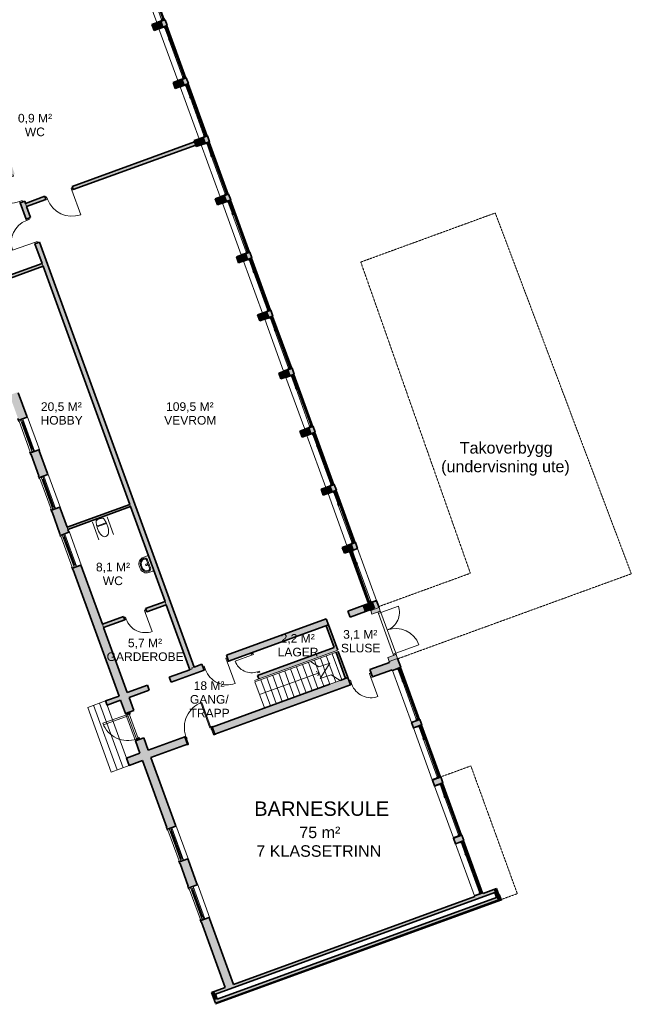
# Model space of a CAD drawing. Header units: millimetres. Extents: x -22273 to 76848, y -40640 to 35706.
# Tile 18 of 21: x 34066 to 55338, y -40640 to -6403. Entities that reach past the tile are written whole.
import ezdxf

# ---------------------------------------------------------------- set-up
doc = ezdxf.new("R2010")
doc.units = ezdxf.units.MM
doc.linetypes.add('Overhead', pattern=[3.96875, 2.38125, -1.5875])
for name, color, linetype, lineweight in [('A-DETL-GENF', 92, 'Continuous', 9), ('A-DOOR', 31, 'Continuous', 9), ('A-DOOR-FRAM', 31, 'Continuous', 9), ('A-FLOR', 192, 'Continuous', 9), ('A-FLOR-HRAL', 11, 'Continuous', 9), ('A-FLOR-OVHD', 1, 'Overhead', 9), ('A-GLAZ', 151, 'Continuous', 9), ('A-WALL', 113, 'Continuous', 9), ('A-WALL-PATT', 111, 'Continuous', 9), ('G-ANNO-TEXT', 231, 'Continuous', 9), ('I-WALL', 2, 'Continuous', 9), ('L-SITE-WALL', 31, 'Continuous', 9), ('P-SANR-FIXT', 6, 'Continuous', 9), ('S-COLS', 52, 'Continuous', 9), ('S-STRS', 31, 'Continuous', 9), ('S-STRS-ANNO', 31, 'Continuous', 9), ('S-STRS-MBND', 31, 'Continuous', 9)]:
    doc.layers.add(name, color=color, linetype=linetype, lineweight=lineweight)
doc.styles.add('Arial', font='arial.ttf', dxfattribs={"height": 400})
doc.styles.add('Arial_1', font='arial.ttf', dxfattribs={"height": 500})
doc.styles.add('Arial_3', font='arial.ttf', dxfattribs={"height": 300})

# ---------------------------------------------------------------- blocks, each defined once
blk = doc.blocks.new('Innerdør Slett _Diplomat_ - 10x21-538665-1_0 første etg_hele_anlegget_m_funksjoner_m_rom')
at = {"layer": 'A-DOOR', "color": 55}
for p, q in [((-442, 17), (-400, 17)), ((-442, -85), (-442, 17)), ((-400, -85), (-400, 17)), ((506, 17), (506, -85)), ((506, 17), (548, 17)), ((548, 17), (548, -85)), ((-400, -85), (-442, -85)), ((-400, -991), (-400, -85)), ((548, -85), (506, -85))]:
    blk.add_line(p, q, dxfattribs=at)
blk.add_arc((-400, -85), 906, 270, 0, dxfattribs=at)
blk = doc.blocks.new('Innerdør Slett _Diplomat_ - 8x21-505343-1_0 første etg_hele_anlegget_m_funksjoner_m_rom')
at = {"layer": 'A-DOOR', "color": 55}
for p, q in [((-300, 841), (-300, 135)), ((-342, 135), (-342, -17)), ((-300, 135), (-342, 135)), ((-300, 135), (-300, -17)), ((406, -17), (406, 135)), ((448, 135), (406, 135)), ((448, -17), (448, 135)), ((-342, -17), (-300, -17)), ((406, -17), (448, -17))]:
    blk.add_line(p, q, dxfattribs=at)
blk.add_arc((-300, 135), 706, 360, 90, dxfattribs=at)
blk = doc.blocks.new('Innerdør Slett _Diplomat_ - 8x21-538724-1_0 første etg_hele_anlegget_m_funksjoner_m_rom')
at = {"layer": 'A-DOOR', "color": 55}
for p, q in [((-300, 767), (-300, 61)), ((-342, 61), (-342, -17)), ((-300, 61), (-342, 61)), ((-300, 61), (-300, -17)), ((406, -17), (406, 61)), ((448, 61), (406, 61)), ((448, -17), (448, 61)), ((-342, -17), (-300, -17)), ((406, -17), (448, -17))]:
    blk.add_line(p, q, dxfattribs=at)
blk.add_arc((-300, 61), 706, 360, 90, dxfattribs=at)
blk = doc.blocks.new('Innerdør Slett _Diplomat_ - 9x21-532968-1_0 første etg_hele_anlegget_m_funksjoner_m_rom')
at = {"layer": 'A-DOOR', "color": 55}
for p, q in [((-350, 916), (-350, 110)), ((-392, 110), (-392, -17)), ((-350, 110), (-392, 110)), ((-350, 110), (-350, -17)), ((456, -17), (456, 110)), ((498, 110), (456, 110)), ((498, -17), (498, 110)), ((-392, -17), (-350, -17)), ((456, -17), (498, -17))]:
    blk.add_line(p, q, dxfattribs=at)
blk.add_arc((-350, 110), 806, 360, 90, dxfattribs=at)
blk = doc.blocks.new('Innerdør Slett _Diplomat_ - 9x21-538666-1_0 første etg_hele_anlegget_m_funksjoner_m_rom')
at = {"layer": 'A-DOOR', "color": 55}
for p, q in [((-350, 891), (-350, 85)), ((-392, 85), (-392, -17)), ((-350, 85), (-392, 85)), ((-350, 85), (-350, -17)), ((456, -17), (456, 85)), ((498, 85), (456, 85)), ((498, -17), (498, 85)), ((-392, -17), (-350, -17)), ((456, -17), (498, -17))]:
    blk.add_line(p, q, dxfattribs=at)
blk.add_arc((-350, 85), 806, 360, 90, dxfattribs=at)
blk = doc.blocks.new('Innerdør Slett _Diplomat_ - 10x21-V1-1_0 første etg_hele_anlegget_m_funksjoner_m_rom')
at = {"layer": 'A-DOOR', "color": 55}
for p, q in [((-400, 967), (-400, 61)), ((-442, 61), (-442, -17)), ((-400, 61), (-442, 61)), ((-400, 61), (-400, -17)), ((506, -17), (506, 61)), ((548, 61), (506, 61)), ((548, -17), (548, 61)), ((-442, -17), (-400, -17)), ((506, -17), (548, -17))]:
    blk.add_line(p, q, dxfattribs=at)
blk.add_arc((-400, 61), 906, 360, 90, dxfattribs=at)
blk = doc.blocks.new('Vindu GHx2 - 12x13 GH-390872-1_0 første etg_hele_anlegget_m_funksjoner_m_rom')
at = {"layer": 'A-GLAZ', "color": 55}
for p, q in [((-570, 177), (-668, 177)), ((-668, 177), (-668, 155)), ((-668, 155), (-595, 155)), ((-595, 155), (-595, -155)), ((-595, 95), (-595, 3)), ((595, 95), (-595, 95)), ((-595, 3), (595, 3)), ((-570, 155), (-570, 177)), ((570, 155), (-570, 155)), ((-556, 95), (-556, 35)), ((556, 35), (-556, 35)), ((-538, 3), (-538, 35)), ((-514, 35), (-514, 95)), ((-514, 65), (514, 65)), ((514, 35), (514, 95)), ((538, 35), (538, 3)), ((556, 95), (556, 35)), ((668, 177), (570, 177)), ((570, 177), (570, 155)), ((595, -155), (595, 155)), ((595, 155), (668, 155)), ((595, 3), (595, 95)), ((668, 155), (668, 177)), ((-595, -155), (-638, -155)), ((-638, -155), (-638, -170)), ((-638, -170), (638, -170)), ((638, -155), (595, -155)), ((638, -170), (638, -155))]:
    blk.add_line(p, q, dxfattribs=at)
blk = doc.blocks.new('Ytterdør eigen 1 glatt med glas - 10x21-396679-1_0 første etg_hele_anlegget_m_funksjoner_m_rom')
at = {"layer": 'A-DOOR-FRAM'}
h = blk.add_hatch(color=9, dxfattribs=at)
h.paths.add_polyline_path([(495, -95), (495, -3), (437, -3), (437, -35), (455, -35), (455, -95)])
h.paths.add_polyline_path([(-455, -95), (-455, -35), (-437, -35), (-437, -3), (-495, -3), (-495, -95), (-470, -95)])
at = {"layer": 'A-DOOR', "color": 55}
for p, q in [((-455, -95), (-455, -35)), ((-455, -35), (455, -35)), ((455, -95), (-455, -95)), ((-455, -95), (-455, -1005)), ((-395, -95), (-395, -1003)), ((455, -35), (455, -95))]:
    blk.add_line(p, q, dxfattribs=at)
blk.add_arc((-455, -95), 910, 270, 0, dxfattribs=at)
at = {"layer": 'A-DOOR-FRAM', "color": 8, "lineweight": 35}
for p, q in [((-495, -95), (-495, -3)), ((-495, -3), (-437, -3)), ((-455, -95), (-495, -95)), ((-455, -35), (-455, -95)), ((-437, -35), (-455, -35)), ((-437, -3), (-437, -35)), ((437, -35), (437, -3)), ((437, -3), (495, -3)), ((455, -35), (437, -35)), ((455, -95), (455, -35)), ((495, -95), (455, -95)), ((495, -3), (495, -95))]:
    blk.add_line(p, q, dxfattribs=at)
blk = doc.blocks.new('Vindu 2 felt med åpning side - 193x212-431385-1_0 første etg_hele_anlegget_m_funksjoner_m_rom')
at = {"layer": 'A-GLAZ'}
h = blk.add_hatch(color=9, dxfattribs=at)
h.paths.add_polyline_path([(925, -175), (925, 23), (918, 23), (918, -175)])
h.paths.add_polyline_path([(-1002, -175), (-1002, 23), (-1009, 23), (-1009, -175)])
h = blk.add_hatch(color=9, dxfattribs=at)
h.paths.add_polyline_path([(923, 23), (923, 115), (873, 115), (873, 23), (918, 23)])
h.paths.add_polyline_path([(-507, 23), (-507, 115), (-557, 115), (-557, 23)])
h.paths.add_polyline_path([(-957, 23), (-957, 115), (-1007, 115), (-1007, 23), (-1002, 23)])
h = blk.add_hatch(color=9, dxfattribs=at)
h.paths.add_polyline_path([(-557, 55), (-557, 95), (-607, 95), (-607, 55)])
h.paths.add_polyline_path([(-917, 55), (-917, 95), (-957, 95), (-957, 55), (-926, 55)])
for points in [[(-607, 65), (-607, 85), (-917, 85), (-917, 65), (-618, 65)], [(873, 75), (873, 95), (-507, 95), (-507, 75)]]:
    blk.add_hatch(color=9, dxfattribs=at).paths.add_polyline_path(points)
at = {"layer": 'A-GLAZ', "color": 8, "lineweight": 35}
for p, q in [((-1002, 23), (-1009, 23)), ((-957, 115), (-1007, 115)), ((-1007, 115), (-1007, 23)), ((-1007, 23), (-957, 23)), ((-1002, -175), (-1002, 23)), ((-957, 23), (-957, 115)), ((-917, 95), (-957, 95)), ((-957, 95), (-957, 55)), ((-957, 55), (-917, 55)), ((-917, 55), (-917, 95)), ((-607, 85), (-917, 85)), ((-917, 85), (-917, 65)), ((-917, 65), (-607, 65)), ((-557, 95), (-607, 95)), ((-607, 95), (-607, 55)), ((-607, 65), (-607, 85)), ((-607, 55), (-557, 55)), ((-507, 115), (-557, 115)), ((-557, 115), (-557, 23)), ((-557, 55), (-557, 95)), ((-557, 23), (-507, 23)), ((-507, 23), (-507, 115)), ((873, 95), (-507, 95)), ((-507, 95), (-507, 75)), ((-507, 75), (873, 75)), ((923, 115), (873, 115)), ((873, 115), (873, 23)), ((873, 75), (873, 95)), ((873, 23), (923, 23)), ((925, 23), (918, 23)), ((918, 23), (918, -175)), ((923, 23), (923, 115)), ((-1009, -175), (-1002, -175)), ((918, -175), (925, -175))]:
    blk.add_line(p, q, dxfattribs=at)
at = {"layer": 'A-GLAZ', "color": 55}
for p, q in [((-957, 115), (-557, 115)), ((-557, 23), (-957, 23)), ((-917, 95), (-607, 95)), ((-607, 55), (-917, 55)), ((-507, 115), (873, 115)), ((873, 23), (-507, 23)), ((918, -175), (-1002, -175))]:
    blk.add_line(p, q, dxfattribs=at)
blk = doc.blocks.new('Vindu 2 felt med åpning side - 193x212-1665148-1_0 første etg_hele_anlegget_m_funksjoner_m_rom')
at = {"layer": 'A-GLAZ'}
h = blk.add_hatch(color=9, dxfattribs=at)
h.paths.add_polyline_path([(923, -23), (925, 175), (918, 175), (918, -23)])
h.paths.add_polyline_path([(-1002, -23), (-1002, 175), (-1009, 175), (-1007, -23)])
h = blk.add_hatch(color=9, dxfattribs=at)
h.paths.add_polyline_path([(923, -115), (923, -23), (873, -23), (873, -115), (875, -115)])
h.paths.add_polyline_path([(-507, -115), (-507, -23), (-557, -23), (-557, -115), (-541, -115)])
h.paths.add_polyline_path([(-957, -115), (-957, -23), (-1007, -24), (-1007, -115), (-979, -115)])
h = blk.add_hatch(color=9, dxfattribs=at)
h.paths.add_polyline_path([(-557, -95), (-557, -55), (-607, -55), (-607, -95), (-572, -95)])
h.paths.add_polyline_path([(-917, -95), (-917, -55), (-957, -55), (-957, -95), (-920, -95)])
for points in [[(-607, -85), (-607, -65), (-917, -65), (-916, -85), (-618, -85)], [(873, -95), (873, -75), (-507, -75), (-507, -95), (826, -95)]]:
    blk.add_hatch(color=9, dxfattribs=at).paths.add_polyline_path(points)
at = {"layer": 'A-GLAZ', "color": 8, "lineweight": 35}
for p, q in [((-1009, 175), (-1002, 175)), ((-1002, 175), (-1002, -23)), ((918, 175), (925, 175)), ((918, -23), (918, 175)), ((-1002, -23), (-1007, -23)), ((-1007, -23), (-957, -23)), ((-957, -115), (-1007, -115)), ((-957, -23), (-957, -115)), ((-957, -55), (-917, -55)), ((-957, -95), (-957, -55)), ((-917, -95), (-957, -95)), ((-917, -55), (-917, -95)), ((-917, -65), (-607, -65)), ((-917, -85), (-917, -65)), ((-607, -85), (-917, -85)), ((-607, -55), (-557, -55)), ((-607, -95), (-607, -55)), ((-607, -65), (-607, -85)), ((-557, -95), (-607, -95)), ((-557, -23), (-507, -23)), ((-557, -115), (-557, -23)), ((-557, -55), (-557, -95)), ((-507, -115), (-557, -115)), ((-507, -23), (-507, -115)), ((-507, -75), (873, -75)), ((-507, -95), (-507, -75)), ((873, -95), (-507, -95)), ((873, -23), (923, -23)), ((873, -115), (873, -23)), ((873, -75), (873, -95)), ((923, -115), (873, -115)), ((923, -23), (918, -23))]:
    blk.add_line(p, q, dxfattribs=at)
at = {"layer": 'A-GLAZ', "color": 55}
for p, q in [((918, 175), (-1002, 175)), ((-557, -23), (-957, -23)), ((-957, -115), (-557, -115)), ((-607, -55), (-917, -55)), ((-917, -95), (-607, -95)), ((873, -23), (-507, -23)), ((-507, -115), (873, -115))]:
    blk.add_line(p, q, dxfattribs=at)
blk = doc.blocks.new('Vindu 2 felt med åpning side - 193x212-V2-1_0 første etg_hele_anlegget_m_funksjoner_m_rom')
at = {"layer": 'A-GLAZ'}
h = blk.add_hatch(color=9, dxfattribs=at)
h.paths.add_polyline_path([(923, -175), (925, 23), (918, 23), (918, -175)])
h.paths.add_polyline_path([(-1002, -175), (-1002, 23), (-1009, 23), (-1007, -175)])
h = blk.add_hatch(color=9, dxfattribs=at)
h.paths.add_polyline_path([(923, 23), (923, 115), (873, 115), (873, 23), (918, 23)])
h.paths.add_polyline_path([(-507, 23), (-507, 115), (-557, 115), (-557, 23)])
h.paths.add_polyline_path([(-957, 23), (-957, 115), (-1007, 115), (-1007, 23), (-1002, 23)])
h = blk.add_hatch(color=9, dxfattribs=at)
h.paths.add_polyline_path([(-557, 55), (-557, 95), (-607, 95), (-607, 55)])
h.paths.add_polyline_path([(-917, 55), (-917, 95), (-957, 95), (-957, 55), (-926, 55)])
for points in [[(-607, 65), (-607, 85), (-917, 85), (-917, 65), (-618, 65)], [(873, 75), (873, 95), (-507, 95), (-507, 75), (-12, 75)]]:
    blk.add_hatch(color=9, dxfattribs=at).paths.add_polyline_path(points)
at = {"layer": 'A-GLAZ', "color": 8, "lineweight": 35}
for p, q in [((-1002, 23), (-1009, 23)), ((-957, 115), (-1007, 115)), ((-1007, 115), (-1007, 23)), ((-1007, 23), (-957, 23)), ((-1002, -175), (-1002, 23)), ((-957, 23), (-957, 115)), ((-917, 95), (-957, 95)), ((-957, 95), (-957, 55)), ((-957, 55), (-917, 55)), ((-917, 55), (-917, 95)), ((-607, 85), (-917, 85)), ((-917, 85), (-917, 65)), ((-917, 65), (-607, 65)), ((-557, 95), (-607, 95)), ((-607, 95), (-607, 55)), ((-607, 65), (-607, 85)), ((-607, 55), (-557, 55)), ((-507, 115), (-557, 115)), ((-557, 115), (-557, 23)), ((-557, 55), (-557, 95)), ((-557, 23), (-507, 23)), ((-507, 23), (-507, 115)), ((873, 95), (-507, 95)), ((-507, 95), (-507, 75)), ((-507, 75), (873, 75)), ((923, 115), (873, 115)), ((873, 115), (873, 23)), ((873, 75), (873, 95)), ((873, 23), (923, 23)), ((925, 23), (918, 23)), ((918, 23), (918, -175)), ((923, 23), (923, 115)), ((-1007, -175), (-1002, -175)), ((918, -175), (923, -175))]:
    blk.add_line(p, q, dxfattribs=at)
at = {"layer": 'A-GLAZ', "color": 55}
for p, q in [((-957, 115), (-557, 115)), ((-557, 23), (-957, 23)), ((-917, 95), (-607, 95)), ((-607, 55), (-917, 55)), ((-507, 115), (873, 115)), ((873, 23), (-507, 23)), ((918, -175), (-1002, -175))]:
    blk.add_line(p, q, dxfattribs=at)
blk = doc.blocks.new('M_Concrete-Rectangular-Column - 220x330-535287-1_0 første etg_hele_anlegget_m_funksjoner_m_rom')
at = {"layer": 'S-COLS'}
blk.add_hatch(color=9, dxfattribs=at).paths.add_polyline_path([(110, -165), (110, 165), (-110, 165), (-110, -165)])
at = {"layer": 'S-COLS', "color": 8, "lineweight": 35}
for p, q in [((110, 165), (-110, 165)), ((-110, 165), (-110, -165)), ((110, -165), (110, 165)), ((-110, -165), (110, -165))]:
    blk.add_line(p, q, dxfattribs=at)
blk = doc.blocks.new('Innerdør Slett _Diplomat_ - 7x20-541659-1_0 første etg_hele_anlegget_m_funksjoner_m_rom')
at = {"layer": 'A-DOOR', "color": 55}
for p, q in [((-292, 17), (-250, 17)), ((-292, -50), (-292, 17)), ((-250, -50), (-250, 17)), ((356, 17), (356, -50)), ((356, 17), (398, 17)), ((398, 17), (398, -50)), ((-250, -50), (-292, -50)), ((-250, -656), (-250, -50)), ((398, -50), (356, -50))]:
    blk.add_line(p, q, dxfattribs=at)
blk.add_arc((-250, -50), 606, 270, 0, dxfattribs=at)
blk = doc.blocks.new('Bad _ WC - HWC - Bad _ WC - HWC-570829-1_0 første etg_hele_anlegget_m_funksjoner_m_rom')
at = {"layer": 'A-DETL-GENF', "color": 55}
for centre, radius, start, end in [((757, -354), 937, 171.9311, 180), ((-162, -279), 15, 93.0899, 175.3557), ((-68, -207), 104, 171.5174, 186.2569), ((-160, -217), 12.1, 186.2569, 263.69), ((-160, -217), 12.1, 186.2569, 205.9964), ((515, -294), 694, 160.5117, 171.5174), ((-2, -3234), 2974, 86.9101, 93.0899), ((-2, 1206), 1444, 263.69, 276.31), ((-111, -73), 29.7, 103.4933, 160.5117), ((-2, -526), 496, 76.5067, 103.4933), ((106, -73), 29.7, 19.4883, 76.5067), ((-520, -294), 694, 8.4826, 19.4883), ((155, -217), 12.1, 276.31, 353.7431), ((157, -279), 15, 4.6443, 86.9101), ((155, -217), 12.1, 334.0036, 353.7431), ((-762, -354), 937, 0, 8.0689), ((64, -207), 104, 353.7431, 8.4826), ((398, -354), 578, 180, 205.6771), ((-2, -546), 134, 205.6771, 334.3229), ((-403, -354), 578, 334.3229, 0)]:
    blk.add_arc(centre, radius, start, end, dxfattribs=at)
at = {"layer": 'P-SANR-FIXT', "color": 55}
for p, q in [((-270, -50), (-270, -710)), ((270, -50), (270, -710))]:
    blk.add_line(p, q, dxfattribs=at)
blk = doc.blocks.new('Sanitær Servant Løs - 56x42-571758-1_0 første etg_hele_anlegget_m_funksjoner_m_rom')
at = {"layer": 'P-SANR-FIXT', "color": 55}
for p, q in [((165, 505), (65, 505)), ((65, 465), (165, 465)), ((165, 465), (65, 465)), ((165, 429), (65, 429)), ((-165, 275), (-165, 125)), ((-125, 250), (-125, 275)), ((-125, 250), (-125, 275)), ((-88, 250), (-88, 275)), ((265, 196), (-35, 196)), ((265, 160), (-35, 160)), ((265, 160), (-35, 160)), ((319, 275), (319, 250)), ((355, 275), (355, 250)), ((355, 275), (355, 250)), ((395, 125), (395, 275))]:
    blk.add_line(p, q, dxfattribs=at)
blk.add_circle((115, 260), 30, dxfattribs=at)
for centre, radius, start, end in [((65, 275), 230, 90, 180), ((65, 275), 190, 90, 180), ((65, 275), 190, 90, 180), ((65, 275), 154, 90, 180), ((165, 275), 230, 360, 90), ((165, 275), 190, 0, 90), ((165, 275), 190, 360, 90), ((165, 275), 154, 360, 90), ((-125, 125), 40, 180, 270), ((-35, 250), 90, 180, 270), ((-35, 250), 90, 180, 270), ((-35, 250), 53.8, 180, 270), ((265, 250), 90, 270, 0), ((265, 250), 53.8, 270, 0), ((265, 250), 90, 270, 0), ((355, 125), 40, 270, 360)]:
    blk.add_arc(centre, radius, start, end, dxfattribs=at)
blk = doc.blocks.new('Railing - Railing-584674-1_0 første etg_hele_anlegget_m_funksjoner_m_rom')
at = {"layer": 'A-FLOR-HRAL', "color": 55}
for p, q in [((42232, -29382), (45126, -28329)), ((42249, -29429), (45143, -28376))]:
    blk.add_line(p, q, dxfattribs=at)
blk = doc.blocks.new('Door-Dbl-Glass-1-Side-TopWindow - IN 16x21M-1680729-1_0 første etg_hele_anlegget_m_funksjoner_m_rom')
at = {"layer": 'A-DOOR', "color": 7}
for p, q in [((-758, 155), (-758, 803)), ((748, 155), (748, 1013)), ((-758, 155), (748, 155)), ((-758, 63), (-758, 155)), ((748, 63), (-758, 63)), ((748, 155), (748, 63))]:
    blk.add_line(p, q, dxfattribs=at)
for centre, radius, start, end in [((-758, 155), 648, 360, 90), ((748, 155), 858, 90, 180)]:
    blk.add_arc(centre, radius, start, end, dxfattribs=at)
at = {"layer": 'A-DOOR-FRAM', "color": 7}
for p, q in [((-800, 155), (-758, 155)), ((-800, 63), (-800, 155)), ((-758, 63), (-800, 63)), ((-758, 155), (-758, 63)), ((748, 155), (748, 63)), ((748, 155), (790, 155)), ((748, 63), (790, 63)), ((790, 155), (790, 63))]:
    blk.add_line(p, q, dxfattribs=at)
blk = doc.blocks.new('M_Door_ID_Sgl_3 - 1010 x 2110mm-1819222-1_0 første etg_hele_anlegget_m_funksjoner_m_rom')
at = {"layer": 'A-DOOR'}
h = blk.add_hatch(color=7, dxfattribs=at)
h.paths.add_polyline_path([(-540, 135), (-470, 135), (-474, 141), (-500, 155), (-540, 155), (-540, 148)])
h.paths.add_polyline_path([(470, 135), (540, 135), (540, 155), (500, 155), (474, 141)])
h = blk.add_hatch(color=7, dxfattribs=at)
h.paths.add_polyline_path([(-540, -155), (-500, -155), (-474, -141), (-470, -135), (-540, -135), (-540, -140)])
h.paths.add_polyline_path([(500, -155), (540, -155), (540, -135), (470, -135), (474, -141), (491, -150)])
at = {"layer": 'A-DOOR-FRAM'}
h = blk.add_hatch(color=7, dxfattribs=at)
h.paths.add_polyline_path([(-497, -135), (-465, -135), (-465, 135), (-497, 135), (-497, -113)])
h.paths.add_polyline_path([(465, -135), (497, -135), (497, 135), (465, 135), (465, -123)])
h = blk.add_hatch(color=7, dxfattribs=at)
h.paths.add_polyline_path([(-465, 63), (-446, 63), (-446, 95), (-465, 95), (-465, 70)])
h.paths.add_polyline_path([(446, 63), (465, 63), (465, 95), (446, 95), (446, 83)])
at = {"layer": 'A-DOOR', "color": 7}
for p, q in [((425, 1061), (425, 135)), ((463, 1061), (425, 1061)), ((425, 1061), (463, 1061)), ((425, 135), (425, 1061)), ((463, 135), (463, 1061)), ((463, 1061), (463, 135)), ((-500, 155), (-540, 155)), ((-540, 155), (-540, 135)), ((-505, 135), (-470, 135)), ((-474, 141), (-500, 155)), ((425, 135), (463, 135)), ((463, 135), (425, 135)), ((470, 135), (505, 135)), ((500, 155), (474, 141)), ((540, 155), (500, 155)), ((540, 135), (540, 155)), ((-540, -135), (-540, -155)), ((-540, -155), (-500, -155)), ((-470, -135), (-505, -135)), ((-500, -155), (-474, -141)), ((505, -135), (470, -135)), ((474, -141), (500, -155)), ((500, -155), (540, -155)), ((540, -155), (540, -135))]:
    blk.add_line(p, q, dxfattribs=at)
for centre, radius, start, end in [((463, 135), 926, 90, 180), ((-478, 134), 8.06, 7.125, 60.2551), ((-478, 134), 8.06, 7.125, 60.2551), ((478, 134), 8.06, 119.7449, 172.875), ((478, 134), 8.06, 119.7449, 172.875), ((-478, -134), 8.06, 299.7449, 352.875), ((-478, -134), 8.06, 299.7449, 352.875), ((478, -134), 8.06, 187.125, 240.2551), ((478, -134), 8.06, 187.125, 240.2551)]:
    blk.add_arc(centre, radius, start, end, dxfattribs=at)
at = {"layer": 'A-DOOR-FRAM', "color": 7}
for p, q in [((-465, 135), (-497, 135)), ((-497, 135), (-497, -135)), ((-465, -135), (-465, 135)), ((-446, 95), (-465, 95)), ((-465, 95), (-465, 63)), ((-465, 63), (-446, 63)), ((-446, 63), (-446, 95)), ((465, 95), (446, 95)), ((446, 95), (446, 63)), ((446, 63), (465, 63)), ((465, 135), (465, -135)), ((497, 135), (465, 135)), ((465, 63), (465, 95)), ((497, -135), (497, 135)), ((-497, -135), (-465, -135)), ((465, -135), (497, -135))]:
    blk.add_line(p, q, dxfattribs=at)

msp = doc.modelspace()

# ---------------------------------------------------------------- hatches: boundary and pattern name
at = {"layer": 'A-WALL-PATT'}
h = msp.add_hatch(color=9, dxfattribs=at)
h.paths.add_polyline_path([(48492, -33045), (48783, -32939), (48709, -32736), (48418, -32842)])
h.paths.add_polyline_path([(47757, -31024), (48048, -30918), (47983, -30739), (47691, -30845)])
h.paths.add_polyline_path([(47030, -29028), (47321, -28922), (47209, -28614), (46918, -28720), (47022, -29006)])
h.paths.add_polyline_path([(46273, -26949), (46565, -26843), (46478, -26606), (46328, -26661), (46403, -26866), (46262, -26917)])
h.paths.add_polyline_path([(45667, -24844), (45817, -24789), (45743, -24586), (45593, -24641), (45647, -24789)])
h.paths.add_polyline_path([(44931, -22823), (45082, -22768), (45008, -22565), (44857, -22620), (44911, -22768)])
h.paths.add_polyline_path([(44196, -20803), (44346, -20748), (44272, -20545), (44122, -20600), (44176, -20748)])
h.paths.add_polyline_path([(43461, -18782), (43611, -18728), (43537, -18525), (43387, -18580), (43425, -18684)])
h.paths.add_polyline_path([(42725, -16762), (42876, -16707), (42802, -16504), (42651, -16559), (42689, -16664)])
h.paths.add_polyline_path([(41990, -14742), (42140, -14687), (42066, -14484), (41916, -14539), (41954, -14644)])
h.paths.add_polyline_path([(41255, -12721), (41405, -12667), (41331, -12464), (41181, -12518), (41235, -12667)])
h.paths.add_polyline_path([(40519, -10701), (40670, -10646), (40596, -10443), (40445, -10498), (40519, -10701)])
h.paths.add_polyline_path([(39784, -8681), (39934, -8626), (39860, -8423), (39710, -8478), (39748, -8583)])
h.paths.add_polyline_path([(39048, -6660), (39199, -6606), (39125, -6403), (38975, -6457), (39013, -6562)])
h.paths.add_polyline_path([(38313, -4640), (38463, -4585), (38390, -4382), (38239, -4437), (38277, -4542)])
h.paths.add_polyline_path([(37578, -2620), (37728, -2565), (37654, -2362), (37504, -2417), (37558, -2565)])
h.paths.add_polyline_path([(36842, -599), (36993, -545), (36919, -342), (36769, -396), (36807, -501)])
h.paths.add_polyline_path([(36107, 1421), (36257, 1476), (36184, 1679), (36033, 1624), (36071, 1519)])
h.paths.add_polyline_path([(35372, 3441), (35522, 3496), (35454, 3684), (35303, 3630), (35369, 3449)])
h = msp.add_hatch(color=9, dxfattribs=at)
h.paths.add_polyline_path([(39989, -29009), (40069, -28980), (40055, -28942), (40135, -28913), (34757, -14136), (34597, -14195), (39964, -28942)])
h.paths.add_polyline_path([(34286, -13339), (34445, -13281), (34240, -12717), (34080, -12776), (34127, -12903)])
h.paths.add_polyline_path([(33735, -11826), (33895, -11768), (29115, 1363), (28955, 1305), (33517, -11228), (33520, -11228), (33551, -11313), (33548, -11314), (33714, -11768)])
h = msp.add_hatch(color=9, dxfattribs=at)
h.paths.add_polyline_path([(41210, -40055), (41502, -39949), (40655, -37623), (40364, -37729), (41172, -39949)])
h.paths.add_polyline_path([(39950, -36592), (40241, -36486), (39911, -35579), (39620, -35685), (39937, -36555)])
h.paths.add_polyline_path([(39206, -34548), (39498, -34442), (38381, -31374), (38090, -31480), (39187, -34497)])
h.paths.add_polyline_path([(37744, -30531), (38035, -30425), (36194, -25365), (35902, -25471), (37574, -30064)])
h.paths.add_polyline_path([(35488, -24334), (35780, -24228), (35462, -23354), (35170, -23460), (35470, -24282)])
h.paths.add_polyline_path([(34757, -22323), (35048, -22217), (34737, -21362), (34445, -21468), (34738, -22271)])
h.paths.add_polyline_path([(34031, -20331), (34323, -20225), (34005, -19351), (33713, -19457), (34013, -20279)])
h.paths.add_polyline_path([(33300, -18320), (33591, -18214), (33266, -17321), (32975, -17427), (33281, -18268)])
h.paths.add_polyline_path([(32561, -16290), (32852, -16184), (32445, -15066), (32154, -15172), (32542, -16238)])
h.paths.add_polyline_path([(31808, -14223), (32100, -14117), (27050, -242), (26758, -348), (31368, -13014)])
h = msp.add_hatch(color=9, dxfattribs=at)
h.paths.add_polyline_path([(34308, -12903), (34980, -12659), (34938, -12544), (34266, -12789)])
h.paths.add_polyline_path([(35929, -12313), (40190, -10762), (40149, -10648), (35887, -12199)])
for points in [[(32700, -15766), (34880, -14972), (34846, -14878), (32666, -15672)], [(35744, -24128), (37924, -23335), (37896, -23260), (35716, -24053)], [(42381, -29328), (45051, -28356), (45008, -28238), (42338, -29210)], [(37104, -30235), (37574, -30064), (37522, -29921), (37052, -30092)], [(37869, -32337), (38339, -32166), (38247, -31913), (37777, -32084)], [(50688, -37026), (50789, -36989), (50654, -36618), (50553, -36655), (50675, -36989)], [(49626, -37107), (50590, -36756), (50553, -36655), (49589, -37005)], [(49705, -37384), (50688, -37026), (50651, -36924), (49668, -37282), (49696, -37358)], [(40876, -40597), (49705, -37384), (49668, -37282), (40839, -40496)], [(40879, -40291), (49626, -37107), (49589, -37005), (40842, -40189)], [(40839, -40496), (40940, -40459), (40842, -40189), (40741, -40226), (40764, -40291)]]:
    msp.add_hatch(color=9, dxfattribs=at).paths.add_polyline_path(points)
h = msp.add_hatch(color=9, dxfattribs=at)
h.paths.add_polyline_path([(36985, -27539), (37723, -27271), (37681, -27156), (36943, -27425), (36950, -27444)])
h.paths.add_polyline_path([(38484, -26994), (39165, -26746), (39123, -26631), (38442, -26879)])
h = msp.add_hatch(color=9, dxfattribs=at)
h.paths.add_polyline_path([(40130, -29149), (40478, -29022), (40403, -28815), (40055, -28942), (40069, -28980)])
h.paths.add_polyline_path([(41333, -28711), (44805, -27447), (44730, -27240), (41258, -28504)])
h.paths.add_polyline_path([(45557, -27174), (46093, -26979), (46017, -26772), (45482, -26967)])
h = msp.add_hatch(color=7, dxfattribs=at)
h.paths.add_polyline_path([(46918, -28720), (47209, -28614), (47160, -28479), (46869, -28585)])
h.paths.add_polyline_path([(46318, -27072), (46609, -26966), (46565, -26843), (46273, -26949), (46284, -26979)])
h = msp.add_hatch(color=9, dxfattribs=at)
h.paths.add_polyline_path([(45398, -29310), (45473, -29282), (45143, -28376), (45068, -28403), (45388, -29282)])
h.paths.add_polyline_path([(45051, -28356), (45126, -28329), (44805, -27447), (44730, -27475), (45041, -28329)])
h = msp.add_hatch(color=9, dxfattribs=at)
h.paths.add_polyline_path([(38631, -32060), (39901, -31598), (39808, -31344), (38538, -31806)])
h.paths.add_polyline_path([(40850, -31252), (45570, -29534), (45478, -29281), (40757, -30999)])
h.paths.add_polyline_path([(46331, -29257), (47022, -29006), (46930, -28752), (46239, -29004)])
h = msp.add_hatch(color=9, dxfattribs=at)
h.paths.add_polyline_path([(37870, -29971), (38574, -29715), (38513, -29546), (37809, -29802)])
h.paths.add_polyline_path([(39332, -29439), (40130, -29149), (40069, -28980), (39270, -29270)])
h = msp.add_hatch(color=9, dxfattribs=at)
h.paths.add_polyline_path([(49893, -36895), (50185, -36789), (50177, -36767), (49885, -36873)])
h.paths.add_polyline_path([(49224, -35056), (49515, -34950), (49445, -34756), (49153, -34862), (49160, -34880)])

# ---------------------------------------------------------------- linework, layer by layer
at = {"layer": 'A-FLOR', "color": 55}
for p, q in [((37104, -30235), (37777, -32084)), ((38090, -31480), (37744, -30531))]:
    msp.add_line(p, q, dxfattribs=at)
at = {"layer": 'A-FLOR-OVHD'}
for p, q in [((45929, -14831), (50606, -13124)), ((50606, -13124), (55338, -25670)), ((45929, -14831), (49741, -25651)), ((49741, -25651), (46553, -26811)), ((55338, -25670), (47214, -28626)), ((48709, -32733), (49757, -32352)), ((49757, -32352), (51373, -36793)), ((51373, -36793), (49573, -37448))]:
    msp.add_line(p, q, dxfattribs=at)
at = {"layer": 'A-WALL', "color": 8, "lineweight": 35}
for p, q in [((39125, -6403), (38975, -6457)), ((39199, -6606), (39125, -6403)), ((39048, -6660), (39199, -6606)), ((39860, -8423), (39710, -8478)), ((39934, -8626), (39860, -8423)), ((39784, -8681), (39934, -8626)), ((40596, -10443), (40445, -10498)), ((40670, -10646), (40596, -10443)), ((40149, -10648), (35887, -12199)), ((35929, -12313), (40190, -10762)), ((40519, -10701), (40670, -10646)), ((35887, -12199), (35929, -12313)), ((34938, -12544), (34266, -12789)), ((34308, -12903), (34980, -12659)), ((34980, -12659), (34938, -12544)), ((41331, -12464), (41181, -12518)), ((41255, -12721), (41405, -12667)), ((41405, -12667), (41331, -12464)), ((42066, -14484), (41916, -14539)), ((41990, -14742), (42140, -14687)), ((42140, -14687), (42066, -14484)), ((34846, -14878), (32666, -15672)), ((32700, -15766), (34880, -14972)), ((42802, -16504), (42651, -16559)), ((42725, -16762), (42876, -16707)), ((42876, -16707), (42802, -16504)), ((43537, -18525), (43387, -18580)), ((43461, -18782), (43611, -18728)), ((43611, -18728), (43537, -18525)), ((34311, -20194), (34016, -19382)), ((34031, -20331), (34323, -20225)), ((44272, -20545), (44122, -20600)), ((44196, -20803), (44346, -20748)), ((44346, -20748), (44272, -20545)), ((34737, -21362), (34445, -21468)), ((34467, -21527), (34735, -22264)), ((35037, -22186), (34748, -21393)), ((34757, -22323), (35048, -22217)), ((45008, -22565), (44857, -22620)), ((45082, -22768), (45008, -22565)), ((44931, -22823), (45082, -22768)), ((37896, -23260), (35716, -24053)), ((35462, -23354), (35170, -23460)), ((35192, -23519), (35467, -24275)), ((35716, -24053), (35473, -23385)), ((35744, -24128), (37924, -23335)), ((35488, -24334), (35780, -24228)), ((35768, -24197), (35744, -24128)), ((45743, -24586), (45593, -24641)), ((45817, -24789), (45743, -24586)), ((45667, -24844), (45817, -24789)), ((36194, -25365), (35902, -25471)), ((35924, -25530), (37522, -29921)), ((36943, -27425), (36205, -25396)), ((39123, -26631), (38442, -26879)), ((46478, -26606), (46328, -26661)), ((46565, -26843), (46478, -26606)), ((38442, -26879), (38484, -26994)), ((38484, -26994), (39165, -26746)), ((46017, -26772), (45482, -26967)), ((45482, -26967), (45557, -27174)), ((45557, -27174), (46093, -26979)), ((46262, -26917), (46273, -26949)), ((37681, -27156), (36943, -27425)), ((36985, -27539), (37723, -27271)), ((37723, -27271), (37681, -27156)), ((44730, -27240), (41258, -28504)), ((44805, -27447), (44730, -27240)), ((37809, -29802), (36985, -27539)), ((41333, -28711), (44805, -27447)), ((44730, -27475), (45008, -28238)), ((45126, -28329), (44805, -27447)), ((45008, -28238), (42338, -29210)), ((45068, -28403), (45398, -29310)), ((45473, -29282), (45143, -28376)), ((41258, -28504), (41333, -28711)), ((46930, -28752), (46239, -29004)), ((46918, -28720), (46930, -28752)), ((47321, -28922), (47209, -28614)), ((39989, -29009), (39270, -29270)), ((39332, -29439), (40478, -29022)), ((40403, -28815), (40135, -28913)), ((40478, -29022), (40403, -28815)), ((46239, -29004), (46331, -29257)), ((46331, -29257), (47022, -29006)), ((47022, -29006), (47030, -29028)), ((47030, -29028), (47321, -28922)), ((39270, -29270), (39332, -29439)), ((42338, -29210), (42381, -29328)), ((45478, -29281), (45211, -29378)), ((45570, -29534), (45478, -29281)), ((38513, -29546), (37809, -29802)), ((37870, -29971), (38574, -29715)), ((38574, -29715), (38513, -29546)), ((44853, -29508), (40757, -30999)), ((40850, -31252), (45570, -29534)), ((37522, -29921), (37052, -30092)), ((37052, -30092), (37104, -30235)), ((37104, -30235), (37574, -30064)), ((37574, -30064), (37744, -30531)), ((38035, -30425), (37870, -29971)), ((37744, -30531), (38035, -30425)), ((47983, -30739), (47691, -30845)), ((48048, -30918), (47983, -30739)), ((40757, -30999), (40850, -31252)), ((47691, -30845), (47757, -31024)), ((47757, -31024), (48048, -30918)), ((38381, -31374), (38090, -31480)), ((38090, -31480), (38247, -31913)), ((38538, -31806), (38381, -31374)), ((39808, -31344), (38538, -31806)), ((39901, -31598), (39808, -31344)), ((38631, -32060), (39901, -31598)), ((38247, -31913), (37777, -32084)), ((37777, -32084), (37869, -32337)), ((37869, -32337), (38339, -32166)), ((38339, -32166), (39185, -34489)), ((39486, -34411), (38631, -32060)), ((48709, -32736), (48418, -32842)), ((48418, -32842), (48492, -33045)), ((48783, -32939), (48709, -32736)), ((48492, -33045), (48783, -32939)), ((39206, -34548), (39498, -34442)), ((49445, -34756), (49153, -34862)), ((49153, -34862), (49224, -35056)), ((49515, -34950), (49445, -34756)), ((49224, -35056), (49515, -34950)), ((39911, -35579), (39620, -35685)), ((39642, -35745), (39928, -36533)), ((40230, -36455), (39923, -35610)), ((39950, -36592), (40241, -36486)), ((50654, -36618), (50185, -36789)), ((50789, -36989), (50654, -36618)), ((40879, -40291), (50590, -36756)), ((50651, -36924), (40940, -40459)), ((49893, -36895), (41502, -39949)), ((50177, -36767), (49885, -36873)), ((49885, -36873), (49893, -36895)), ((50185, -36789), (50177, -36767)), ((50590, -36756), (50651, -36924)), ((40876, -40597), (50789, -36989)), ((40655, -37623), (40364, -37729)), ((41502, -39949), (40666, -37654)), ((40385, -37788), (41210, -40055)), ((41210, -40055), (40741, -40226)), ((40741, -40226), (40876, -40597)), ((40940, -40459), (40879, -40291))]:
    msp.add_line(p, q, dxfattribs=at)
at = {"layer": 'A-WALL', "color": 55}
for p, q in [((39199, -6606), (39860, -8423)), ((39934, -8626), (40596, -10443)), ((40670, -10646), (41331, -12464)), ((41405, -12667), (42066, -14484)), ((34308, -12903), (34266, -12789)), ((42140, -14687), (42802, -16504)), ((34846, -14878), (34880, -14972)), ((42876, -16707), (43537, -18525)), ((43611, -18728), (44272, -20545)), ((44346, -20748), (45008, -22565)), ((45082, -22768), (45743, -24586)), ((37896, -23260), (37924, -23335)), ((35744, -24128), (35716, -24053)), ((46186, -26710), (45526, -24897)), ((39123, -26631), (39165, -26746)), ((46273, -26949), (46565, -26843)), ((36985, -27539), (36943, -27425)), ((47209, -28614), (46918, -28720)), ((39989, -29009), (40069, -28980)), ((40135, -28913), (40055, -28942)), ((40055, -28942), (40069, -28980)), ((47321, -28922), (47983, -30739)), ((48048, -30918), (48709, -32736)), ((48783, -32939), (49445, -34756)), ((49515, -34950), (50177, -36767))]:
    msp.add_line(p, q, dxfattribs=at)
at = {"layer": 'A-WALL', "color": 7}
for p, q in [((46273, -26949), (46318, -27072)), ((46318, -27072), (46609, -26966)), ((46609, -26966), (46565, -26843)), ((47160, -28479), (46869, -28585)), ((46869, -28585), (46918, -28720)), ((47209, -28614), (47160, -28479))]:
    msp.add_line(p, q, dxfattribs=at)
at = {"layer": 'I-WALL', "color": 55}
for p, q in [((50751, -36839), (50765, -36834)), ((50814, -37013), (50751, -36839)), ((50765, -36834), (50833, -37022)), ((40886, -40626), (50828, -37008)), ((50833, -37022), (40891, -40640)), ((40886, -40626), (40891, -40640))]:
    msp.add_line(p, q, dxfattribs=at)
at = {"layer": 'L-SITE-WALL', "color": 8, "lineweight": 35}
for p, q in [((34240, -12717), (34080, -12776)), ((34080, -12776), (34286, -13339)), ((34266, -12789), (34240, -12717)), ((34445, -13281), (34308, -12903)), ((34286, -13339), (34445, -13281)), ((34757, -14136), (34597, -14195)), ((34597, -14195), (34846, -14878)), ((40135, -28913), (34757, -14136)), ((34880, -14972), (37896, -23260)), ((37924, -23335), (39123, -26631)), ((39165, -26746), (39989, -29009))]:
    msp.add_line(p, q, dxfattribs=at)
at = {"layer": 'S-STRS', "color": 55}
for p, q in [((44439, -29659), (44110, -28752)), ((44183, -28725), (44469, -28907)), ((43613, -29960), (43283, -29053)), ((43819, -29884), (43489, -28978)), ((44026, -29809), (43696, -28903)), ((44233, -29734), (43903, -28827)), ((44535, -29277), (44379, -28850)), ((44469, -28907), (44854, -28775)), ((44854, -28775), (44513, -29311)), ((44684, -29043), (44616, -28857)), ((44832, -28809), (44824, -28785)), ((42579, -30336), (42249, -29429)), ((42786, -30261), (42456, -29354)), ((42579, -30336), (45211, -29378)), ((42992, -30185), (42662, -29279)), ((43199, -30110), (42869, -29204)), ((43406, -30035), (43076, -29128)), ((44513, -29311), (44898, -29179)), ((44646, -29583), (44543, -29301)), ((44853, -29508), (44751, -29229)), ((44898, -29179), (45211, -29378)), ((45060, -29433), (44988, -29236)), ((36432, -30318), (37052, -30092)), ((37249, -32563), (36432, -30318)), ((37456, -32488), (36639, -30243)), ((37663, -32412), (36846, -30168)), ((37777, -32084), (37104, -30235)), ((37249, -32563), (37869, -32337))]:
    msp.add_line(p, q, dxfattribs=at)
at = {"layer": 'S-STRS-ANNO', "color": 55}
for p in [(44377, -29072), (42410, -29871), (44430, -29218)]:
    msp.add_line(p, (44477, -29118), dxfattribs=at)
at = {"layer": 'S-STRS-MBND', "color": 55}
for p, q in [((45473, -29282), (45143, -28376)), ((44379, -28850), (44316, -28677)), ((44616, -28857), (44523, -28602)), ((44824, -28785), (44730, -28526)), ((45266, -29358), (44936, -28451)), ((44751, -29229), (44684, -29043)), ((44988, -29236), (44832, -28809)), ((44543, -29301), (44535, -29277)), ((45211, -29378), (45473, -29282))]:
    msp.add_line(p, q, dxfattribs=at)

# ---------------------------------------------------------------- block references
at = {"layer": 'A-DOOR', "color": 55}
for name, p, rotation in [('Innerdør Slett _Diplomat_ - 10x21-538665-1_0 første etg_hele_anlegget_m_funksjoner_m_rom', (33969, -12222), 289.9999999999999), ('Innerdør Slett _Diplomat_ - 10x21-V1-1_0 første etg_hele_anlegget_m_funksjoner_m_rom', (35484, -12411), 200), ('Innerdør Slett _Diplomat_ - 9x21-538666-1_0 første etg_hele_anlegget_m_funksjoner_m_rom', (34539, -13788), 109.9999999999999), ('Innerdør Slett _Diplomat_ - 8x21-538724-1_0 første etg_hele_anlegget_m_funksjoner_m_rom', (38133, -27057), 199.9999999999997), ('Innerdør Slett _Diplomat_ - 9x21-532968-1_0 første etg_hele_anlegget_m_funksjoner_m_rom', (40918, -28745), 199.9999999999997), ('Innerdør Slett _Diplomat_ - 7x20-541659-1_0 første etg_hele_anlegget_m_funksjoner_m_rom', (42264, -28723), 289.999999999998), ('Innerdør Slett _Diplomat_ - 8x21-505343-1_0 første etg_hele_anlegget_m_funksjoner_m_rom', (45955, -29251), 199.9999999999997)]:
    msp.add_blockref(name, p, dxfattribs=dict(at, rotation=rotation))
at = {"layer": 'A-DOOR', "color": 7}
for name, p, rotation in [('Door-Dbl-Glass-1-Side-TopWindow - IN 16x21M-1680729-1_0 første etg_hele_anlegget_m_funksjoner_m_rom', (46741, -27780), 289.9999999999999), ('M_Door_ID_Sgl_3 - 1010 x 2110mm-1819222-1_0 første etg_hele_anlegget_m_funksjoner_m_rom', (40329, -31298), 19.99999999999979)]:
    msp.add_blockref(name, p, dxfattribs=dict(at, rotation=rotation))
at = {"layer": 'A-DOOR-FRAM', "color": 55, "rotation": 289.9999999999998}
msp.add_blockref('Ytterdør eigen 1 glatt med glas - 10x21-396679-1_0 første etg_hele_anlegget_m_funksjoner_m_rom', (38062, -30953), dxfattribs=at)
at = {"layer": 'A-FLOR-HRAL', "color": 55}
msp.add_blockref('Railing - Railing-584674-1_0 første etg_hele_anlegget_m_funksjoner_m_rom', (0, 0), dxfattribs=at)
at = {"layer": 'A-GLAZ', "color": 55}
for name, p, rotation in [('Vindu 2 felt med åpning side - 193x212-V2-1_0 første etg_hele_anlegget_m_funksjoner_m_rom', (38682, -5580), 289.9999999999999), ('Vindu 2 felt med åpning side - 193x212-V2-1_0 første etg_hele_anlegget_m_funksjoner_m_rom', (39417, -7600), 289.9999999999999), ('Vindu 2 felt med åpning side - 193x212-V2-1_0 første etg_hele_anlegget_m_funksjoner_m_rom', (40153, -9621), 289.9999999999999), ('Vindu 2 felt med åpning side - 193x212-V2-1_0 første etg_hele_anlegget_m_funksjoner_m_rom', (40888, -11641), 289.9999999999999), ('Vindu 2 felt med åpning side - 193x212-V2-1_0 første etg_hele_anlegget_m_funksjoner_m_rom', (41623, -13661), 289.9999999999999), ('Vindu 2 felt med åpning side - 193x212-V2-1_0 første etg_hele_anlegget_m_funksjoner_m_rom', (42359, -15682), 289.9999999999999), ('Vindu 2 felt med åpning side - 193x212-V2-1_0 første etg_hele_anlegget_m_funksjoner_m_rom', (43094, -17702), 289.9999999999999), ('Vindu 2 felt med åpning side - 193x212-V2-1_0 første etg_hele_anlegget_m_funksjoner_m_rom', (43829, -19722), 289.9999999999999), ('Vindu GHx2 - 12x13 GH-390872-1_0 første etg_hele_anlegget_m_funksjoner_m_rom', (34384, -20846), 109.9999999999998), ('Vindu 2 felt med åpning side - 193x212-V2-1_0 første etg_hele_anlegget_m_funksjoner_m_rom', (44565, -21743), 289.9999999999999), ('Vindu GHx2 - 12x13 GH-390872-1_0 første etg_hele_anlegget_m_funksjoner_m_rom', (35109, -22838), 109.9999999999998), ('Vindu 2 felt med åpning side - 193x212-V2-1_0 første etg_hele_anlegget_m_funksjoner_m_rom', (45300, -23763), 289.9999999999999), ('Vindu GHx2 - 12x13 GH-390872-1_0 første etg_hele_anlegget_m_funksjoner_m_rom', (35841, -24849), 109.9999999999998), ('Vindu 2 felt med åpning side - 193x212-1665148-1_0 første etg_hele_anlegget_m_funksjoner_m_rom', (45998, -25797), 289.9999999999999), ('Vindu 2 felt med åpning side - 193x212-431385-1_0 første etg_hele_anlegget_m_funksjoner_m_rom', (47540, -29916), 289.9999999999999), ('Vindu 2 felt med åpning side - 193x212-431385-1_0 første etg_hele_anlegget_m_funksjoner_m_rom', (48266, -31913), 289.9999999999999), ('Vindu 2 felt med åpning side - 193x212-431385-1_0 første etg_hele_anlegget_m_funksjoner_m_rom', (49002, -33933), 289.9999999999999), ('Vindu GHx2 - 12x13 GH-390872-1_0 første etg_hele_anlegget_m_funksjoner_m_rom', (39559, -35064), 109.9999999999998), ('Vindu 2 felt med åpning side - 193x212-431385-1_0 første etg_hele_anlegget_m_funksjoner_m_rom', (49734, -35944), 289.9999999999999), ('Vindu GHx2 - 12x13 GH-390872-1_0 første etg_hele_anlegget_m_funksjoner_m_rom', (40303, -37107), 109.9999999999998)]:
    msp.add_blockref(name, p, dxfattribs=dict(at, rotation=rotation))
at = {"layer": 'P-SANR-FIXT', "color": 55}
for name, p, rotation in [('Bad _ WC - HWC - Bad _ WC - HWC-570829-1_0 første etg_hele_anlegget_m_funksjoner_m_rom', (36834, -23732), 19.99999999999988), ('Sanitær Servant Løs - 56x42-571758-1_0 første etg_hele_anlegget_m_funksjoner_m_rom', (38757, -25376), 109.9999999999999)]:
    msp.add_blockref(name, p, dxfattribs=dict(at, rotation=rotation))
at = {"layer": 'S-COLS', "color": 55, "rotation": 290.0000000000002}
for p in [(38857, -6615), (39592, -8636), (40327, -10656), (41063, -12676), (41798, -14697), (42533, -16717), (43269, -18737), (44004, -20758), (44739, -22778), (45475, -24798), (46210, -26819)]:
    msp.add_blockref('M_Concrete-Rectangular-Column - 220x330-535287-1_0 første etg_hele_anlegget_m_funksjoner_m_rom', p, dxfattribs=at)

# ---------------------------------------------------------------- texts
at = {"layer": 'G-ANNO-TEXT', "color": 7, "attachment_point": 1}
for s, insert, char_height, width, style in [('0,9 M² ', (34006, -9677), 300, 1555.27, 'Arial_3'), ('WC', (34245, -10153), 300, 881.86, 'Arial_3'), ('20,5 M² ', (34804, -19706), 300, 1843.88, 'Arial_3'), ('109,5 M² ', (39157, -19706), 300, 2148.52, 'Arial_3'), ('HOBBY', (34791, -20182), 300, 1779.75, 'Arial_3'), ('VEVROM', (39091, -20182), 300, 2212.66, 'Arial_3'), ('Takoverbygg', (49372, -21089), 400, 4008.44, 'Arial'), ('(undervisning ute)', (48724, -21737), 400, 5563.71, 'Arial'), ('8,1 M² ', (36719, -25287), 300, 1555.27, 'Arial_3'), ('WC', (36957, -25763), 300, 881.86, 'Arial_3'), ('2,2 M² ', (43143, -27766), 300, 1619.41, 'Arial_3'), ('3,1 M² ', (45317, -27627), 300, 1587.34, 'Arial_3'), ('5,7 M² ', (37831, -27925), 300, 1619.41, 'Arial_3'), ('GARDEROBE', (37090, -28402), 300, 3254.85, 'Arial_3'), ('LAGER', (43037, -28243), 300, 1731.64, 'Arial_3'), ('SLUSE', (45238, -28103), 300, 1667.51, 'Arial_3'), ('18 M² ', (40118, -29411), 300, 1475.11, 'Arial_3'), ('GANG/', (39986, -29887), 300, 1651.48, 'Arial_3'), ('TRAPP', (39972, -30363), 300, 1683.54, 'Arial_3'), ('BARNESKULE', (42222, -33587), 500, 5659.91, 'Arial_1'), ('75 m²', (43791, -34461), 400, 1763.71, 'Arial'), ('7 KLASSETRINN', (42297, -35110), 400, 5387.34, 'Arial')]:
    msp.add_mtext(s, dxfattribs=dict(at, insert=insert, char_height=char_height, width=width, style=style))

doc.saveas('drawing.dxf')
